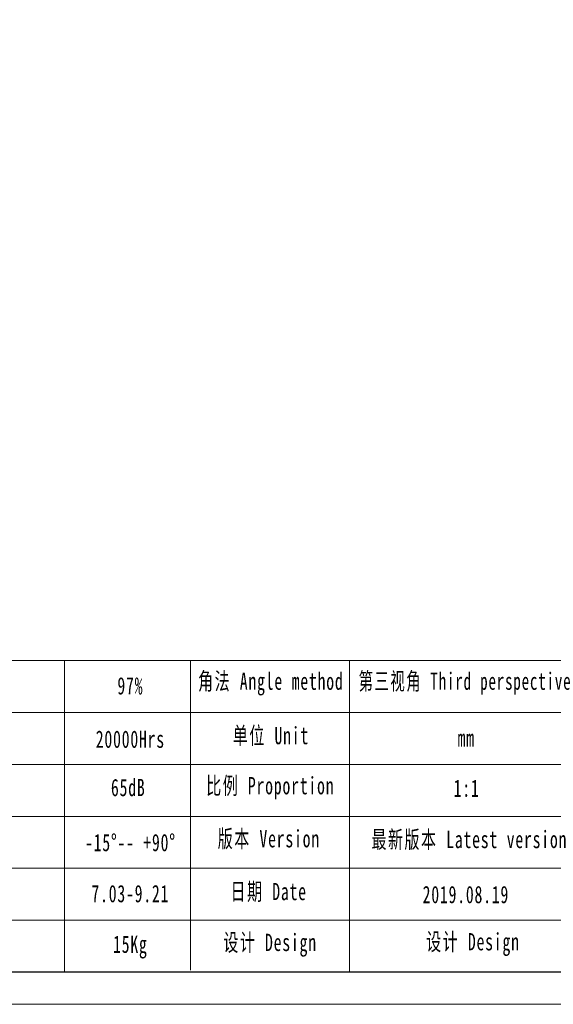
# Model space of a CAD drawing. Header units: millimetres. Extents: x -107 to 1191, y -129 to 788.
# Tile 4 of 6: x 504 to 758, y -129 to 340. Entities that reach past the tile are written whole.
import ezdxf

# ---------------------------------------------------------------- set-up
doc = ezdxf.new("R2010")
doc.units = ezdxf.units.MM
doc.header["$LTSCALE"] = 20
doc.layers.add('图框_外框线', color=7, linetype='Continuous', lineweight=18)
doc.styles.add('标准', font='txt', dxfattribs={"width": 0.667})

msp = doc.modelspace()

# ---------------------------------------------------------------- linework, layer by layer
at = {"layer": '图框_外框线'}
for p, q in [((7.49, 34.37), (1175.19, 34.37)), ((525.06, 34.37), (525.06, -113.95)), ((585.07, 34.37), (585.07, -113.12)), ((660.84, 34.37), (660.84, -113.95)), ((119.39, 9.63), (775.67, 9.63)), ((7.49, -15.12), (1175.19, -15.12)), ((119.39, -39.87), (1175.19, -39.87)), ((119.39, -64.61), (1175.19, -64.61)), ((119.39, -89.36), (1175.19, -89.36))]:
    msp.add_line(p, q, dxfattribs=at)
at = {"layer": '图框_外框线', "color": 3}
msp.add_lwpolyline([(-107.15, -129.4), (1190.64, -129.4), (1190.64, 788.33), (-107.15, 788.33)], close=True, dxfattribs=at)
at = {"layer": '图框_外框线', "color": 3, "lineweight": 25}
msp.add_lwpolyline([(-29.9, -113.95), (1175.19, -113.95), (1175.19, 772.88), (-29.9, 772.88)], close=True, dxfattribs=at)

# ---------------------------------------------------------------- texts
at = {"layer": '图框_外框线', "color": 1, "attachment_point": 2, "style": '标准'}
for s, insert, char_height, width in [('\\T1.1;角法 Angle method ', (623.36, 28.68), 8.2491, 105.4948), ('\\T1.1;第三视角 Third perspective', (717.96, 28.68), 8.2491, 126.4285), ('\\T1.1;97%', (556.46, 26.47), 8.249, 105.4948), ('\\T1.1;20000Hrs', (556.46, 1.05), 8.2491, 105.4948), ('\\T1.1;单位 Unit', (623.4, 2.77), 8.2491, 105.4948), ('\\T1.1;mm', (716.41, 1.6), 8.249, 105.4948), ('\\T1.1;65dB', (555.45, -21.98), 8.249, 54.4342), ('\\T1.1;比例 Proportion', (623.1, -21.1), 8.2491, 71.03), ('\\T1.1;1:1', (716.61, -22.33), 8.249, 105.4948), ('\\T1.1;版本 Version', (622.42, -46.36), 8.2491, 105.4948), ('\\T1.1;最新版本 Latest version', (717.9, -46.72), 8.2491, 105.4948), ('\\T1.1;-15%%D-- +90%%D', (556.46, -48.21), 8.2491, 70.7629), ('\\T1.1;7.03-9.21', (556.46, -72.53), 8.2491, 55.7921), ('\\T1.1;日期 Date', (622.34, -71.53), 8.2491, 105.4948), ('\\T1.1;2019.08.19', (716.25, -72.97), 8.2491, 105.4948), ('\\T1.1;15Kg', (556.46, -96.65), 8.249, 55.1934), ('\\T1.1;设计 Design', (623.02, -95.77), 8.2491, 105.4948), ('\\T1.1;设计 Design', (719.63, -95.44), 8.2491, 105.4948)]:
    msp.add_mtext(s, dxfattribs=dict(at, insert=insert, char_height=char_height, width=width))

doc.saveas('drawing.dxf')
